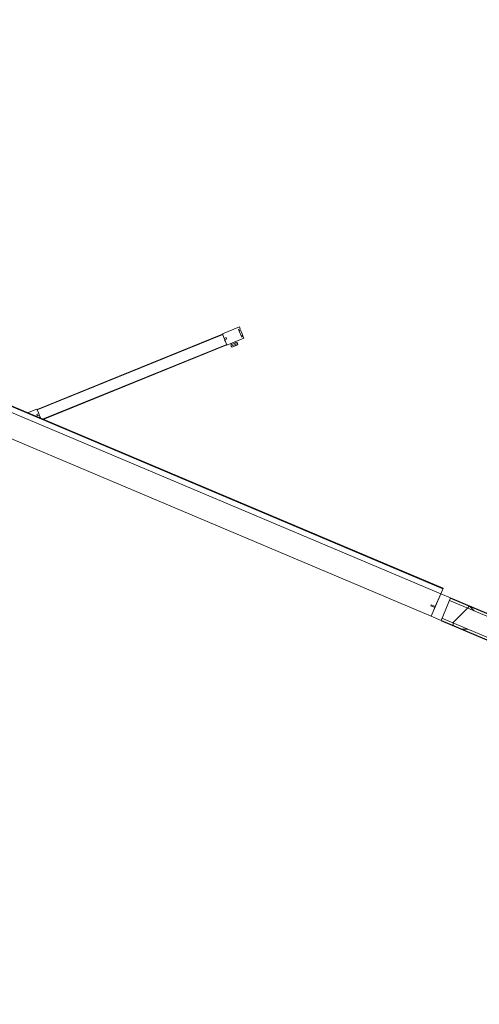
# Model space of a CAD drawing. Header units: millimetres. Extents: x 1512 to 2105, y 794 to 1149.
# Tile 219 of 256: x 1790.33 to 1792.24, y 1103.64 to 1107.72. Entities that reach past the tile are written whole.
import ezdxf

# ---------------------------------------------------------------- set-up
doc = ezdxf.new("R2010")
doc.units = ezdxf.units.MM
for name, color, linetype, lineweight in [('A-DOOR', 31, 'Continuous', 9), ('A-WALL', 113, 'Continuous', 9), ('A-WALL-PATT', 111, 'Continuous', 25)]:
    doc.layers.add(name, color=color, linetype=linetype, lineweight=lineweight)

# ---------------------------------------------------------------- blocks, each defined once
blk = doc.blocks.new('5-panel_Bi-fold_external_door_10806 - Type 1-225860-اول')
at = {"layer": 'A-DOOR'}
for p, q in [((1.3827, 0.745), (1.3289, 0.6912)), ((1.3884, 0.7393), (1.3827, 0.745)), ((1.3834, 0.7343), (1.3884, 0.7393)), ((1.3912, 0.7354), (1.3868, 0.731)), ((1.4085, 0.7181), (1.3912, 0.7354)), ((1.3643, 0.6559), (1.418, 0.7096)), ((1.4074, 0.7103), (1.3834, 0.7343)), ((1.4069, 0.7165), (1.4085, 0.7181)), ((1.4103, 0.7131), (1.4069, 0.7165)), ((1.4124, 0.7153), (1.4074, 0.7103)), ((1.418, 0.7096), (1.4124, 0.7153)), ((1.3297, 0.6905), (0.7433, 0.1042)), ((1.3311, 0.6891), (0.7447, 0.1028)), ((1.3622, 0.658), (0.7797, 0.0755)), ((1.3636, 0.6566), (0.7825, 0.0755)), ((1.3289, 0.6912), (1.3401, 0.6801)), ((1.3297, 0.6905), (1.3311, 0.6891)), ((1.3401, 0.6801), (1.3422, 0.6765)), ((1.3422, 0.6765), (1.3493, 0.6836)), ((1.3429, 0.6773), (1.3472, 0.673)), ((1.3535, 0.6794), (1.3462, 0.672)), ((1.3462, 0.672), (1.3528, 0.6674)), ((1.3493, 0.6836), (1.3535, 0.6794)), ((1.3528, 0.6674), (1.3643, 0.6559)), ((1.3622, 0.658), (1.3636, 0.6566)), ((1.3775, 0.669), (1.381, 0.6655)), ((1.3785, 0.6629), (1.381, 0.6655)), ((1.3824, 0.659), (1.3785, 0.6629)), ((1.3943, 0.6788), (1.381, 0.6655)), ((1.4015, 0.6781), (1.3824, 0.659)), ((1.3833, 0.6581), (1.3824, 0.659)), ((1.3855, 0.6559), (1.3833, 0.6581)), ((1.3855, 0.6559), (1.4046, 0.675)), ((1.3855, 0.6559), (1.4046, 0.675)), ((1.3861, 0.6553), (1.3855, 0.6559)), ((1.3861, 0.6553), (1.4052, 0.6744)), ((1.3943, 0.6788), (1.3907, 0.6823)), ((1.3943, 0.6788), (1.3976, 0.682)), ((1.3976, 0.682), (1.4015, 0.6781)), ((1.4015, 0.6781), (1.4024, 0.6772)), ((1.4024, 0.6772), (1.4046, 0.675)), ((1.4046, 0.675), (1.4052, 0.6744)), ((0.7426, 0.1049), (0.7132, 0.0755)), ((0.7538, 0.0937), (0.7426, 0.1049)), ((0.7447, 0.1028), (0.7433, 0.1042)), ((0.7502, 0.0846), (0.7573, 0.0917)), ((0.7545, 0.0803), (0.7502, 0.0846)), ((0.7573, 0.0917), (0.7538, 0.0937)), ((0.7618, 0.0877), (0.7545, 0.0803)), ((0.7608, 0.0867), (0.7566, 0.0909)), ((0.7664, 0.0811), (0.7618, 0.0877)), ((2.581, 0.0759), (-2.331, 0.0759)), ((2.581, 0.0737), (-2.331, 0.0737)), ((-2.331, 0.0516), (2.581, 0.0516)), ((0.772, 0.0755), (0.7664, 0.0811)), ((2.581, 0.0759), (2.581, 0.0755)), ((2.581, 0.0755), (2.581, 0.0743)), ((2.581, 0.0743), (2.581, 0.0737)), ((2.581, 0.0737), (2.581, 0.0693)), ((2.581, 0.0693), (2.581, 0.0538)), ((2.581, 0.0538), (2.581, 0.0516)), ((2.581, 0.0516), (2.581, -0.05)), ((2.625, 0.0516), (2.581, 0.0516)), ((2.581, 0.0516), (2.581, -0.0065)), ((2.625, -0.05), (2.625, 0.0516)), ((2.562, -0.007), (2.562, -0.0097)), ((2.581, -0.0065), (2.5625, -0.0065)), ((2.5625, -0.0102), (2.581, -0.0102)), ((2.581, -0.0102), (2.581, -0.05)), ((-2.331, -0.05), (2.581, -0.05)), ((2.581, -0.05), (2.625, -0.05))]:
    blk.add_line(p, q, dxfattribs=at)
for centre, start, end in [((2.5625, -0.007), 90, 180), ((2.5625, -0.0097), 180, 270)]:
    blk.add_arc(centre, 0.0005, start, end, dxfattribs=at)

msp = doc.modelspace()

# ---------------------------------------------------------------- hatches: boundary and pattern name
at = {"layer": 'A-WALL-PATT', "lineweight": 9}
h = msp.add_hatch(dxfattribs=at)
h.set_pattern_fill('FP_4', color=256, style=0, pattern_type=2)
h.set_pattern_definition([(45, (1895.92745, 1080.89862), (-0.10606602, 0.10606602), [])])
h.paths.add_polyline_path([(1795.8493, 1103.6513), (1795.823, 1103.7492), (1792.1127, 1105.3175), (1792.0815, 1105.2438), (1795.8376, 1103.6562)], flags=0)
h.paths.add_polyline_path([(1787.476, 1107.1903), (1787.5071, 1107.264), (1783.6472, 1108.8955), (1783.6173, 1108.8213), (1787.4721, 1107.192)], flags=0)
h = msp.add_hatch(dxfattribs=at)
h.set_pattern_fill('FP_2', color=256, style=0, pattern_type=2)
h.set_pattern_definition([(45, (1895.92745, 1080.89862), (-0.212132, 0.212132), []), (135, (1895.92745, 1080.89862), (-0.212132, -0.212132), [])])
h.paths.add_polyline_path([(1795.9164, 1103.7098), (1795.9132, 1103.722), (1792.1165, 1105.3267), (1792.1127, 1105.3175), (1795.823, 1103.7492)], flags=0)
h.paths.add_polyline_path([(1787.5071, 1107.264), (1787.511, 1107.2732), (1783.651, 1108.9047), (1783.6472, 1108.8955), (1787.4818, 1107.2747)], flags=0)
h = msp.add_hatch(dxfattribs=at)
h.set_pattern_fill('FP_3', color=256, style=0, pattern_type=2)
h.set_pattern_definition([(0, (1895.92745, 1080.89862), (0, 0.15), []), (90, (1895.92745, 1080.89862), (-0.15, 9e-18), [])])
h.paths.add_polyline_path([(1795.8409, 1103.644), (1795.8376, 1103.6562), (1792.0815, 1105.2438), (1792.0776, 1105.2346), (1795.7044, 1103.7017)], flags=0)
h.paths.add_polyline_path([(1787.4721, 1107.1811), (1787.476, 1107.1903), (1783.6173, 1108.8213), (1783.6135, 1108.812), (1787.4259, 1107.2007)], flags=0)

# ---------------------------------------------------------------- linework, layer by layer
at = {"layer": 'A-WALL'}
for p, q in [((1792.1127, 1105.3175), (1795.9164, 1103.7098)), ((1792.0815, 1105.2438), (1795.8493, 1103.6513))]:
    msp.add_line(p, q, dxfattribs=at)
at = {"layer": 'A-WALL', "lineweight": 25}
for p, q in [((1795.9248, 1103.7171), (1792.1165, 1105.3267)), ((1792.0776, 1105.2346), (1795.8409, 1103.644))]:
    msp.add_line(p, q, dxfattribs=at)

# ---------------------------------------------------------------- block references
at = {"layer": 'A-DOOR', "rotation": 337.0881603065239}
msp.add_blockref('5-panel_Bi-fold_external_door_10806 - Type 1-225860-اول', (1789.6792, 1106.3026), dxfattribs=at)

doc.saveas('drawing.dxf')
